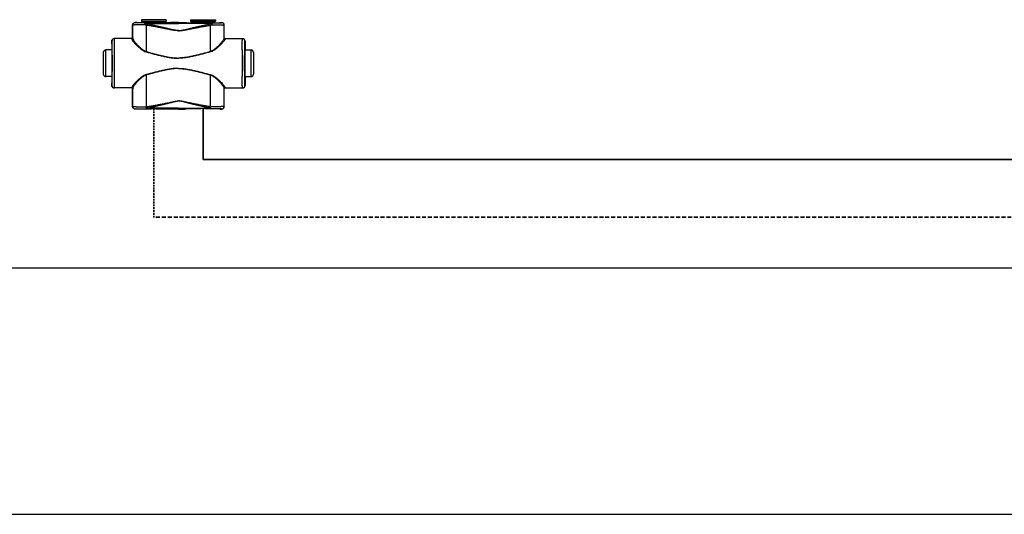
# Model space of a CAD drawing. Header units: millimetres. Extents: x 14365 to 105143, y -126377 to -22383.
# Tile 68 of 191: x 52551 to 53550, y -123757 to -123255. Entities that reach past the tile are written whole.
import ezdxf

# ---------------------------------------------------------------- set-up
doc = ezdxf.new("R2010")
doc.units = ezdxf.units.MM
doc.linetypes.add('VERDECKT', pattern=[9.525, 6.35, -3.175])
doc.linetypes.add('ČÁRKOVANÁ', pattern=[0.75, 0.5, -0.25])
for name, color, linetype, lineweight in [('UT_POTRUBI - PŘÍVOD', 1, 'Continuous', 35), ('UT_POTRUBI - ZPÁTEČKA', 5, 'ČÁRKOVANÁ', 35), ('UT_SCHÉMA_PŘÍVOD', 10, 'Continuous', 35), ('UT_SCHÉMA_ZPÁTEČKA', 172, 'VERDECKT', 35)]:
    doc.layers.add(name, color=color, linetype=linetype, lineweight=lineweight)

msp = doc.modelspace()

# ---------------------------------------------------------------- linework, layer by layer
at = {"color": 0, "linetype": 'Continuous'}
for p, q in [((52699.43, -123255.47), (52674.23, -123255.47)), ((52674.23, -123255.47), (52674.23, -123256.87)), ((52674.23, -123256.87), (52675.18, -123257.83)), ((52674.23, -123256.87), (52699.43, -123256.87)), ((52675.18, -123257.83), (52698.48, -123257.83)), ((52699.43, -123256.87), (52698.48, -123257.83)), ((52699.43, -123255.47), (52699.43, -123256.87)), ((52724.23, -123255.47), (52749.43, -123255.47)), ((52724.23, -123255.47), (52724.23, -123256.87)), ((52749.43, -123256.87), (52724.23, -123256.87)), ((52724.23, -123256.87), (52725.18, -123257.83)), ((52748.48, -123257.83), (52725.18, -123257.83)), ((52749.43, -123256.87), (52748.48, -123257.83)), ((52749.43, -123255.47), (52749.43, -123256.87)), ((52665.45, -123261), (52665.33, -123260.87)), ((52665.33, -123273.87), (52665.33, -123260.87)), ((52667.95, -123258.5), (52667.83, -123258.37)), ((52669.48, -123258.37), (52667.83, -123258.37)), ((52669.83, -123258.48), (52669.48, -123258.37)), ((52675.33, -123258.18), (52698.33, -123258.18)), ((52675.33, -123258.18), (52675.33, -123258.54)), ((52682.98, -123258.57), (52678.13, -123258.57)), ((52678.13, -123259.26), (52678.13, -123258.57)), ((52678.13, -123259.26), (52711.83, -123259.26)), ((52711.83, -123258.57), (52690.68, -123258.57)), ((52698.33, -123258.18), (52698.33, -123258.54)), ((52705.58, -123258.37), (52703.83, -123258.48)), ((52711.83, -123258.37), (52705.58, -123258.37)), ((52711.83, -123258.37), (52718.08, -123258.37)), ((52711.83, -123258.57), (52732.98, -123258.57)), ((52745.53, -123259.26), (52711.83, -123259.26)), ((52718.08, -123258.37), (52719.83, -123258.48)), ((52748.33, -123258.18), (52725.33, -123258.18)), ((52725.33, -123258.18), (52725.33, -123258.54)), ((52740.68, -123258.57), (52745.53, -123258.57)), ((52745.53, -123259.26), (52745.53, -123258.57)), ((52748.33, -123258.18), (52748.33, -123258.54)), ((52753.83, -123258.48), (52754.18, -123258.37)), ((52754.18, -123258.37), (52755.83, -123258.37)), ((52755.71, -123258.5), (52755.83, -123258.37)), ((52758.21, -123261), (52758.33, -123260.87)), ((52758.33, -123273.87), (52758.33, -123260.87)), ((52644.34, -123277.17), (52644.13, -123277.17)), ((52644.13, -123277.17), (52644.13, -123285.32)), ((52664.63, -123274.67), (52646.63, -123274.67)), ((52665.33, -123273.87), (52665.43, -123273.87)), ((52758.33, -123273.87), (52758.23, -123273.87)), ((52759.03, -123274.67), (52777.03, -123274.67)), ((52779.32, -123277.17), (52779.53, -123277.17)), ((52779.53, -123277.17), (52779.53, -123285.32)), ((52644.38, -123286.17), (52638.13, -123286.17)), ((52638.13, -123313.17), (52638.13, -123286.17)), ((52644.13, -123285.32), (52644.34, -123285.67)), ((52644.52, -123285.69), (52644.52, -123285.67)), ((52779.14, -123285.69), (52779.14, -123285.67)), ((52779.28, -123286.17), (52785.53, -123286.17)), ((52779.53, -123285.32), (52779.32, -123285.67)), ((52785.53, -123313.17), (52785.53, -123286.17)), ((52635.63, -123288.67), (52635.63, -123310.67)), ((52788.03, -123288.67), (52788.03, -123310.67)), ((52644.38, -123313.17), (52638.13, -123313.17)), ((52644.34, -123313.67), (52644.13, -123314.02)), ((52644.13, -123314.02), (52644.13, -123322.17)), ((52644.52, -123313.68), (52644.52, -123313.66)), ((52779.14, -123313.68), (52779.14, -123313.66)), ((52779.28, -123313.17), (52785.53, -123313.17)), ((52779.32, -123313.67), (52779.53, -123314.02)), ((52779.53, -123314.02), (52779.53, -123322.17)), ((52644.13, -123322.17), (52644.34, -123322.17)), ((52664.63, -123324.67), (52646.63, -123324.67)), ((52665.43, -123325.47), (52665.33, -123325.47)), ((52665.33, -123343.57), (52665.33, -123325.47)), ((52758.23, -123325.47), (52758.33, -123325.47)), ((52758.33, -123343.57), (52758.33, -123325.47)), ((52759.03, -123324.67), (52777.03, -123324.67)), ((52779.53, -123322.17), (52779.32, -123322.17)), ((52665.33, -123343.57), (52665.45, -123343.46)), ((52667.83, -123346.07), (52667.95, -123345.96)), ((52669.48, -123346.07), (52667.83, -123346.07)), ((52669.83, -123345.97), (52669.48, -123346.07)), ((52679.37, -123343.83), (52679.55, -123343.83)), ((52679.7, -123345.89), (52679.87, -123345.89)), ((52711.83, -123345.14), (52679.87, -123345.14)), ((52679.87, -123345.89), (52679.87, -123345.14)), ((52679.87, -123345.89), (52681.13, -123345.89)), ((52692.53, -123345.89), (52711.83, -123345.89)), ((52705.58, -123346.07), (52703.83, -123345.97)), ((52711.83, -123346.07), (52705.58, -123346.07)), ((52711.83, -123345.14), (52743.79, -123345.14)), ((52731.13, -123345.89), (52711.83, -123345.89)), ((52711.83, -123346.07), (52718.08, -123346.07)), ((52718.08, -123346.07), (52719.83, -123345.97)), ((52743.79, -123345.89), (52742.53, -123345.89)), ((52743.79, -123345.89), (52743.79, -123345.14)), ((52743.96, -123345.89), (52743.79, -123345.89)), ((52744.29, -123343.83), (52744.11, -123343.83)), ((52753.83, -123345.97), (52754.18, -123346.07)), ((52754.18, -123346.07), (52755.83, -123346.07)), ((52755.83, -123346.07), (52755.71, -123345.96)), ((52758.33, -123343.57), (52758.21, -123343.46))]:
    msp.add_line(p, q, dxfattribs=at)
at = {"ltscale": 8}
for p, q in [((31841.29, -123507.19), (105085.12, -123507.19)), ((31841.29, -123757.19), (105085.12, -123757.19))]:
    msp.add_line(p, q, dxfattribs=at)
at = {"color": 0, "linetype": 'Continuous'}
for centre, radius, start, end in [((52674.83, -123258.18), 0.5, 0, 45), ((52698.83, -123258.18), 0.5, 135, 180), ((52724.83, -123258.18), 0.5, 0, 45), ((52748.83, -123258.18), 0.5, 135, 180), ((52667.95, -123261), 2.5, 90.00246, 179.99754), ((52755.71, -123261), 2.5, 0.00246, 89.99754), ((52646.84, -123277.17), 2.5, 90.00225, 180.00111), ((52664.63, -123273.87), 0.8, 270.0036, 359.99724), ((52759.03, -123273.87), 0.8, 180.00276, 269.9964), ((52776.82, -123277.17), 2.5, 359.99889, 89.99775), ((52638.13, -123288.67), 2.5, 90, 180), ((50204.67, -123299.67), 2442.41, 359.68325, 0.31675), ((55218.99, -123299.67), 2442.41, 179.68325, 180.31675), ((52785.53, -123288.67), 2.5, 0, 90), ((52638.13, -123310.67), 2.5, 180, 270), ((52785.53, -123310.67), 2.5, 270, 0), ((52646.84, -123322.17), 2.5, 179.99889, 269.99775), ((52664.63, -123325.47), 0.8, 0.00276, 89.9964), ((52759.03, -123325.47), 0.8, 90.0036, 179.99724), ((52776.82, -123322.17), 2.5, 270.00225, 0.00111), ((52667.95, -123343.46), 2.5, 180.00246, 269.99754), ((52755.71, -123343.46), 2.5, 270.00246, 359.99754)]:
    msp.add_arc(centre, radius, start, end, dxfattribs=at)
at = {"color": 0, "linetype": 'Continuous', "extrusion": (0, 0, -1)}
for centre, major_axis, ratio, start_param, end_param in [((52667.83, -123260.87), (-1.77, 1.77), 0.999973, -0.785384, 0.785384), ((52686.83, -123258.48), (-17, 0), 0.005236, 4.941076, 6.283185), ((52686.83, -123258.48), (-17, 0), 0.005236, 3.141593, 4.483702), ((52646.63, -123277.17), (-2.5, 0), 0.999945, 0, 1.570796), ((52664.53, -123273.87), (-0.8, 0), 0.999986, -3.141593, -1.659157), ((52644.34, -123299.67), (0, 14), 0.010472, 0, 3.141593), ((52646.63, -123322.17), (-2.5, 0), 0.999945, -1.570796, 0), ((52664.53, -123325.47), (0.8, 0), 0.999986, -1.395381, 0), ((52667.83, -123343.57), (1.77, 1.77), 0.999973, -3.926977, -2.356208), ((52686.83, -123345.97), (-17, 0), 0.005236, 0, 1.229157), ((52686.83, -123345.97), (-17, 0), 0.005236, 1.912436, 3.141593)]:
    msp.add_ellipse(centre, major_axis=major_axis, ratio=ratio, start_param=start_param, end_param=end_param, dxfattribs=at)
at = {"color": 0, "linetype": 'Continuous'}
for centre, major_axis, ratio, start_param, end_param in [((52736.83, -123258.48), (17, 0), 0.005236, 3.141593, 4.483702), ((52736.83, -123258.48), (17, 0), 0.005236, 4.941076, 6.283185), ((52755.83, -123260.87), (1.77, 1.77), 0.999973, -0.785384, 0.785384), ((52759.13, -123273.87), (0.8, 0), 0.999986, -3.141593, -1.659157), ((52777.03, -123277.17), (2.5, 0), 0.999945, 0, 1.570796), ((52779.32, -123299.67), (0, 14), 0.010472, 0, 3.141593), ((52759.13, -123325.47), (-0.8, 0), 0.999986, -1.395381, 0), ((52777.03, -123322.17), (2.5, 0), 0.999945, -1.570796, 0), ((52736.83, -123345.97), (17, 0), 0.005236, 1.912436, 3.141593), ((52736.83, -123345.97), (17, 0), 0.005236, 0, 1.229157), ((52755.83, -123343.57), (-1.77, 1.77), 0.999973, -3.926977, -2.356208)]:
    msp.add_ellipse(centre, major_axis=major_axis, ratio=ratio, start_param=start_param, end_param=end_param, dxfattribs=at)
for points, knots in [([(52677.51, -123260.68), (52676.68, -123260.69), (52675.07, -123260.7), (52673.11, -123260.72), (52671.64, -123260.74), (52670.64, -123260.76), (52669.71, -123260.77), (52668.86, -123260.79), (52668.09, -123260.81), (52667.42, -123260.84), (52666.84, -123260.86), (52666.42, -123260.88), (52666.14, -123260.9), (52665.96, -123260.91), (52665.81, -123260.93), (52665.69, -123260.94), (52665.59, -123260.95), (52665.52, -123260.97), (52665.48, -123260.98), (52665.45, -123260.99), (52665.45, -123261)], [0, 0, 0, 0, 0.207034, 0.39928, 0.488214, 0.57154, 0.648707, 0.71921, 0.782588, 0.838437, 0.886403, 0.926186, 0.942933, 0.957549, 0.970012, 0.98031, 0.988432, 0.994377, 0.998178, 1, 1, 1, 1]), ([(52665.46, -123274.41), (52665.46, -123273.29), (52665.46, -123268.82), (52665.46, -123264.35), (52665.45, -123261)], [0, 0, 0, 0, 0.250733, 1, 1, 1, 1]), ([(52678.13, -123258.57), (52677.42, -123258.56), (52676.07, -123258.56), (52674.41, -123258.56), (52673.17, -123258.55), (52672.32, -123258.55), (52671.54, -123258.54), (52670.82, -123258.54), (52670.18, -123258.54), (52669.61, -123258.53), (52669.12, -123258.53), (52668.77, -123258.52), (52668.53, -123258.52), (52668.38, -123258.51), (52668.26, -123258.51), (52668.15, -123258.51), (52668.08, -123258.51), (52668.03, -123258.5), (52668.01, -123258.5), (52667.98, -123258.5), (52667.97, -123258.5), (52667.96, -123258.5), (52667.95, -123258.5), (52667.95, -123258.5)], [0, 0, 0, 0, 0.207653, 0.400343, 0.489423, 0.572844, 0.650059, 0.720565, 0.783909, 0.839692, 0.887568, 0.927242, 0.943927, 0.958477, 0.970869, 0.981088, 0.989117, 0.992306, 0.994945, 0.997032, 0.998568, 0.999554, 1, 1, 1, 1]), ([(52678.13, -123258.57), (52678.04, -123258.57), (52677.94, -123258.68), (52677.86, -123258.81), (52677.79, -123258.96), (52677.72, -123259.19), (52677.64, -123259.5), (52677.58, -123259.86), (52677.54, -123260.26), (52677.52, -123260.54), (52677.51, -123260.68)], [0, 0, 0, 0, 0.117156, 0.161001, 0.211236, 0.330442, 0.472834, 0.634922, 0.812344, 1, 1, 1, 1]), ([(52678.13, -123259.26), (52678, -123259.47), (52677.78, -123259.93), (52677.6, -123260.42), (52677.51, -123260.68)], [0, 0, 0, 0, 0.464895, 1, 1, 1, 1]), ([(52679.38, -123261.04), (52679.22, -123261.02), (52678.59, -123260.93), (52677.97, -123260.8), (52677.51, -123260.68)], [0, 0, 0, 0, 0.252579, 1, 1, 1, 1]), ([(52679.7, -123259.71), (52679.57, -123259.68), (52679.03, -123259.56), (52678.51, -123259.4), (52678.13, -123259.26)], [0, 0, 0, 0, 0.253704, 1, 1, 1, 1]), ([(52679.7, -123259.71), (52679.64, -123259.91), (52679.52, -123260.35), (52679.42, -123260.8), (52679.38, -123261.04)], [0, 0, 0, 0, 0.464569, 1, 1, 1, 1]), ([(52711.83, -123266.68), (52711.83, -123266.68), (52711.14, -123266.68), (52709.76, -123266.6), (52707.71, -123266.32), (52705.67, -123265.97), (52702.96, -123265.47), (52699.59, -123264.8), (52695.54, -123264.01), (52691.5, -123263.22), (52687.46, -123262.46), (52683.42, -123261.73), (52680.72, -123261.27), (52679.38, -123261.04)], [0.5000015, 0.5000015, 0.5000015, 0.5000015, 0.500002, 0.5313979, 0.5627848, 0.5941575, 0.6255147, 0.6881766, 0.7507583, 0.8132458, 0.8756245, 0.9378805, 1, 1, 1, 1]), ([(52679.39, -123287.82), (52679.39, -123285.58), (52679.39, -123276.65), (52679.38, -123267.73), (52679.38, -123261.04)], [0, 0, 0, 0, 0.250952, 1, 1, 1, 1]), ([(52711.83, -123266.5), (52711.83, -123266.5), (52711.49, -123266.5), (52710.8, -123266.48), (52709.42, -123266.34), (52707.72, -123266.06), (52705.7, -123265.64), (52703.69, -123265.18), (52701.68, -123264.71), (52699.01, -123264.07), (52695.67, -123263.27), (52691.68, -123262.33), (52687.68, -123261.41), (52683.69, -123260.53), (52681.03, -123259.98), (52679.7, -123259.71)], [0.499995, 0.499995, 0.499995, 0.499995, 0.4999958, 0.5157333, 0.5314718, 0.5629204, 0.5943483, 0.6257534, 0.6571339, 0.6884877, 0.7511054, 0.813586, 0.8759088, 0.9380534, 1, 1, 1, 1]), ([(52690.68, -123258.57), (52690.05, -123258.57), (52688.76, -123258.59), (52686.83, -123258.61), (52684.9, -123258.59), (52683.61, -123258.57), (52682.98, -123258.57)], [0, 0, 0, 0, 0.248355, 0.5, 0.751645, 1, 1, 1, 1]), ([(52711.83, -123266.5), (52711.83, -123266.5), (52712.18, -123266.5), (52712.86, -123266.48), (52714.24, -123266.34), (52715.94, -123266.06), (52717.96, -123265.64), (52719.97, -123265.18), (52721.98, -123264.71), (52724.65, -123264.07), (52727.99, -123263.27), (52731.98, -123262.33), (52735.98, -123261.41), (52739.97, -123260.53), (52742.63, -123259.98), (52743.96, -123259.71)], [0.499995, 0.499995, 0.499995, 0.499995, 0.4999958, 0.5157333, 0.5314718, 0.5629204, 0.5943483, 0.6257534, 0.6571339, 0.6884877, 0.7511054, 0.813586, 0.8759088, 0.9380534, 1, 1, 1, 1]), ([(52711.83, -123266.68), (52711.83, -123266.68), (52712.52, -123266.68), (52713.9, -123266.6), (52715.95, -123266.32), (52717.99, -123265.97), (52720.7, -123265.47), (52724.07, -123264.8), (52728.12, -123264.01), (52732.16, -123263.22), (52736.21, -123262.46), (52740.24, -123261.73), (52742.94, -123261.27), (52744.28, -123261.04)], [0.5000015, 0.5000015, 0.5000015, 0.5000015, 0.500002, 0.5313979, 0.5627848, 0.5941575, 0.6255147, 0.6881766, 0.7507583, 0.8132458, 0.8756245, 0.9378805, 1, 1, 1, 1]), ([(52732.98, -123258.57), (52733.61, -123258.57), (52734.9, -123258.59), (52736.83, -123258.61), (52738.76, -123258.59), (52740.05, -123258.57), (52740.68, -123258.57)], [0, 0, 0, 0, 0.248355, 0.5, 0.751645, 1, 1, 1, 1]), ([(52743.96, -123259.71), (52744.09, -123259.68), (52744.63, -123259.56), (52745.15, -123259.4), (52745.53, -123259.26)], [0, 0, 0, 0, 0.253704, 1, 1, 1, 1]), ([(52743.96, -123259.71), (52744.02, -123259.91), (52744.14, -123260.35), (52744.24, -123260.8), (52744.28, -123261.04)], [0, 0, 0, 0, 0.464569, 1, 1, 1, 1]), ([(52744.27, -123287.82), (52744.27, -123285.58), (52744.27, -123276.65), (52744.28, -123267.73), (52744.28, -123261.04)], [0, 0, 0, 0, 0.250952, 1, 1, 1, 1]), ([(52744.28, -123261.04), (52744.44, -123261.02), (52745.07, -123260.93), (52745.69, -123260.8), (52746.15, -123260.68)], [0, 0, 0, 0, 0.252579, 1, 1, 1, 1]), ([(52745.53, -123258.57), (52746.24, -123258.56), (52747.59, -123258.56), (52749.25, -123258.56), (52750.49, -123258.55), (52751.34, -123258.55), (52752.12, -123258.54), (52752.84, -123258.54), (52753.48, -123258.54), (52754.05, -123258.53), (52754.54, -123258.53), (52754.89, -123258.52), (52755.13, -123258.52), (52755.28, -123258.51), (52755.4, -123258.51), (52755.51, -123258.51), (52755.58, -123258.51), (52755.63, -123258.5), (52755.66, -123258.5), (52755.68, -123258.5), (52755.69, -123258.5), (52755.7, -123258.5), (52755.71, -123258.5), (52755.71, -123258.5)], [0, 0, 0, 0, 0.207653, 0.400343, 0.489423, 0.572844, 0.650059, 0.720565, 0.783909, 0.839692, 0.887568, 0.927242, 0.943927, 0.958477, 0.970869, 0.981088, 0.989117, 0.992306, 0.994945, 0.997032, 0.998568, 0.999554, 1, 1, 1, 1]), ([(52745.53, -123258.57), (52745.62, -123258.57), (52745.72, -123258.68), (52745.8, -123258.81), (52745.87, -123258.96), (52745.94, -123259.19), (52746.02, -123259.5), (52746.08, -123259.86), (52746.12, -123260.26), (52746.14, -123260.54), (52746.15, -123260.68)], [0, 0, 0, 0, 0.117156, 0.161001, 0.211236, 0.330442, 0.472834, 0.634922, 0.812344, 1, 1, 1, 1]), ([(52745.53, -123259.26), (52745.66, -123259.47), (52745.89, -123259.93), (52746.06, -123260.42), (52746.15, -123260.68)], [0, 0, 0, 0, 0.464895, 1, 1, 1, 1]), ([(52746.15, -123260.68), (52746.98, -123260.69), (52748.59, -123260.7), (52750.55, -123260.72), (52752.02, -123260.74), (52753.02, -123260.76), (52753.95, -123260.77), (52754.8, -123260.79), (52755.57, -123260.81), (52756.24, -123260.84), (52756.82, -123260.86), (52757.24, -123260.88), (52757.52, -123260.9), (52757.7, -123260.91), (52757.85, -123260.93), (52757.97, -123260.94), (52758.07, -123260.95), (52758.14, -123260.97), (52758.18, -123260.98), (52758.21, -123260.99), (52758.21, -123261)], [0, 0, 0, 0, 0.207034, 0.39928, 0.488214, 0.57154, 0.648707, 0.71921, 0.782588, 0.838437, 0.886403, 0.926186, 0.942933, 0.957549, 0.970012, 0.98031, 0.988432, 0.994377, 0.998178, 1, 1, 1, 1]), ([(52758.2, -123274.41), (52758.2, -123273.29), (52758.2, -123268.82), (52758.2, -123264.35), (52758.21, -123261)], [0, 0, 0, 0, 0.250733, 1, 1, 1, 1]), ([(52644.52, -123285.67), (52644.52, -123285.04), (52644.51, -123283.85), (52644.49, -123282.41), (52644.48, -123281.36), (52644.47, -123280.65), (52644.45, -123280.01), (52644.44, -123279.43), (52644.43, -123278.91), (52644.42, -123278.46), (52644.41, -123278.08), (52644.4, -123277.8), (52644.39, -123277.61), (52644.38, -123277.5), (52644.37, -123277.4), (52644.37, -123277.32), (52644.36, -123277.26), (52644.35, -123277.21), (52644.35, -123277.19), (52644.34, -123277.17), (52644.34, -123277.17)], [0, 0, 0, 0, 0.221931, 0.420259, 0.509783, 0.592499, 0.668149, 0.736495, 0.797321, 0.850436, 0.895675, 0.932895, 0.948462, 0.961984, 0.973451, 0.982856, 0.990196, 0.99547, 0.998697, 1, 1, 1, 1]), ([(52647.04, -123286.17), (52647.03, -123285.33), (52647.02, -123283.74), (52647.01, -123281.8), (52646.99, -123280.38), (52646.98, -123279.43), (52646.97, -123278.55), (52646.95, -123277.76), (52646.94, -123277.06), (52646.93, -123276.44), (52646.91, -123275.92), (52646.9, -123275.54), (52646.89, -123275.28), (52646.88, -123275.12), (52646.88, -123274.99), (52646.87, -123274.88), (52646.86, -123274.79), (52646.86, -123274.73), (52646.85, -123274.69), (52646.84, -123274.68), (52646.84, -123274.67), (52646.84, -123274.67)], [0, 0, 0, 0, 0.218984, 0.416191, 0.505653, 0.588551, 0.664564, 0.733396, 0.794781, 0.848478, 0.894279, 0.932006, 0.947796, 0.961515, 0.973152, 0.982695, 0.990138, 0.995479, 0.998726, 0.999584, 1, 1, 1, 1]), ([(52664.63, -123274.67), (52664.64, -123274.67), (52664.64, -123274.68), (52664.64, -123274.68), (52664.64, -123274.69), (52664.64, -123274.72), (52664.65, -123274.75), (52664.65, -123274.81), (52664.65, -123274.88), (52664.66, -123274.97), (52664.66, -123275.08), (52664.66, -123275.15), (52664.66, -123275.19)], [0, 0, 0, 0, 0.005122, 0.017304, 0.037118, 0.064661, 0.143035, 0.252499, 0.393016, 0.564526, 0.766907, 1, 1, 1, 1]), ([(52665.46, -123274.41), (52665.46, -123274.51), (52665.42, -123274.72), (52665.24, -123274.98), (52664.98, -123275.15), (52664.77, -123275.19), (52664.66, -123275.19)], [0, 0, 0, 0, 0.247572, 0.496581, 0.747591, 1, 1, 1, 1]), ([(52664.66, -123275.19), (52664.66, -123275.26), (52664.69, -123275.4), (52664.76, -123275.62), (52664.87, -123275.87), (52665.08, -123276.26), (52665.43, -123276.8), (52665.96, -123277.5), (52666.61, -123278.29), (52667.64, -123279.47), (52669.15, -123281.05), (52671.19, -123283.02), (52673.1, -123284.66), (52674.8, -123285.92), (52676.65, -123287.13), (52678.2, -123287.86), (52679.29, -123288.15)], [0, 0, 0, 0, 0.009694, 0.02127, 0.034861, 0.050494, 0.087694, 0.13227, 0.183417, 0.240322, 0.368483, 0.511765, 0.666448, 0.747227, 0.829948, 1, 1, 1, 1]), ([(52665.43, -123273.87), (52665.44, -123273.87), (52665.44, -123273.88), (52665.44, -123273.88), (52665.44, -123273.89), (52665.44, -123273.92), (52665.45, -123273.96), (52665.45, -123274.01), (52665.45, -123274.09), (52665.46, -123274.18), (52665.46, -123274.29), (52665.46, -123274.37), (52665.46, -123274.41)], [0, 0, 0, 0, 0.005057, 0.017214, 0.037015, 0.06455, 0.142921, 0.252392, 0.392925, 0.564459, 0.766871, 1, 1, 1, 1]), ([(52665.46, -123274.41), (52665.46, -123274.48), (52665.48, -123274.62), (52665.55, -123274.86), (52665.66, -123275.11), (52665.85, -123275.52), (52666.19, -123276.08), (52666.69, -123276.81), (52667.3, -123277.62), (52668.27, -123278.83), (52669.69, -123280.45), (52671.62, -123282.47), (52673.43, -123284.16), (52675.05, -123285.48), (52676.83, -123286.74), (52678.32, -123287.51), (52679.39, -123287.82)], [0, 0, 0, 0, 0.010286, 0.022433, 0.036551, 0.052653, 0.090607, 0.135698, 0.187142, 0.244158, 0.372094, 0.514728, 0.6685, 0.748767, 0.830965, 1, 1, 1, 1]), ([(52758.2, -123274.41), (52758.2, -123274.48), (52758.18, -123274.62), (52758.11, -123274.86), (52758, -123275.11), (52757.81, -123275.52), (52757.47, -123276.08), (52756.97, -123276.81), (52756.36, -123277.62), (52755.39, -123278.83), (52753.97, -123280.45), (52752.04, -123282.47), (52750.23, -123284.16), (52748.61, -123285.48), (52746.83, -123286.74), (52745.34, -123287.51), (52744.27, -123287.82)], [0, 0, 0, 0, 0.010286, 0.022433, 0.036551, 0.052653, 0.090607, 0.135698, 0.187142, 0.244158, 0.372094, 0.514728, 0.6685, 0.748767, 0.830965, 1, 1, 1, 1]), ([(52759, -123275.19), (52759, -123275.26), (52758.97, -123275.4), (52758.9, -123275.62), (52758.79, -123275.87), (52758.58, -123276.26), (52758.23, -123276.8), (52757.7, -123277.5), (52757.05, -123278.29), (52756.02, -123279.47), (52754.52, -123281.05), (52752.47, -123283.02), (52750.56, -123284.66), (52748.87, -123285.92), (52747.01, -123287.13), (52745.46, -123287.86), (52744.37, -123288.15)], [0, 0, 0, 0, 0.009694, 0.02127, 0.034861, 0.050494, 0.087694, 0.13227, 0.183417, 0.240322, 0.368483, 0.511765, 0.666448, 0.747227, 0.829948, 1, 1, 1, 1]), ([(52758.23, -123273.87), (52758.22, -123273.87), (52758.22, -123273.88), (52758.22, -123273.88), (52758.22, -123273.89), (52758.22, -123273.92), (52758.21, -123273.96), (52758.21, -123274.01), (52758.21, -123274.09), (52758.2, -123274.18), (52758.2, -123274.29), (52758.2, -123274.37), (52758.2, -123274.41)], [0, 0, 0, 0, 0.005057, 0.017214, 0.037015, 0.06455, 0.142921, 0.252392, 0.392925, 0.564459, 0.766871, 1, 1, 1, 1]), ([(52758.2, -123274.41), (52758.2, -123274.51), (52758.24, -123274.72), (52758.42, -123274.98), (52758.68, -123275.15), (52758.89, -123275.19), (52759, -123275.19)], [0, 0, 0, 0, 0.247572, 0.496581, 0.747591, 1, 1, 1, 1]), ([(52759.03, -123274.67), (52759.02, -123274.67), (52759.02, -123274.68), (52759.02, -123274.68), (52759.02, -123274.69), (52759.02, -123274.72), (52759.01, -123274.75), (52759.01, -123274.81), (52759.01, -123274.88), (52759, -123274.97), (52759, -123275.08), (52759, -123275.15), (52759, -123275.19)], [0, 0, 0, 0, 0.005122, 0.017304, 0.037118, 0.064661, 0.143035, 0.252499, 0.393016, 0.564526, 0.766907, 1, 1, 1, 1]), ([(52776.62, -123286.17), (52776.63, -123285.33), (52776.64, -123283.74), (52776.66, -123281.8), (52776.67, -123280.38), (52776.68, -123279.43), (52776.69, -123278.55), (52776.71, -123277.76), (52776.72, -123277.06), (52776.73, -123276.44), (52776.75, -123275.92), (52776.76, -123275.54), (52776.77, -123275.28), (52776.78, -123275.12), (52776.78, -123274.99), (52776.79, -123274.88), (52776.8, -123274.79), (52776.8, -123274.73), (52776.81, -123274.69), (52776.82, -123274.68), (52776.82, -123274.67), (52776.82, -123274.67)], [0, 0, 0, 0, 0.218984, 0.416191, 0.505653, 0.588551, 0.664564, 0.733396, 0.794781, 0.848478, 0.894279, 0.932006, 0.947796, 0.961515, 0.973152, 0.982695, 0.990138, 0.995479, 0.998726, 0.999584, 1, 1, 1, 1]), ([(52779.14, -123285.67), (52779.14, -123285.04), (52779.15, -123283.85), (52779.17, -123282.41), (52779.18, -123281.36), (52779.19, -123280.65), (52779.21, -123280.01), (52779.22, -123279.43), (52779.23, -123278.91), (52779.24, -123278.46), (52779.25, -123278.08), (52779.26, -123277.8), (52779.27, -123277.61), (52779.28, -123277.5), (52779.29, -123277.4), (52779.29, -123277.32), (52779.3, -123277.26), (52779.31, -123277.21), (52779.31, -123277.19), (52779.32, -123277.17), (52779.32, -123277.17)], [0, 0, 0, 0, 0.221931, 0.420259, 0.509783, 0.592499, 0.668149, 0.736495, 0.797321, 0.850436, 0.895675, 0.932895, 0.948462, 0.961984, 0.973451, 0.982856, 0.990196, 0.99547, 0.998697, 1, 1, 1, 1]), ([(52644.52, -123313.66), (52644.54, -123311.47), (52644.57, -123306.81), (52644.58, -123299.68), (52644.57, -123292.54), (52644.54, -123287.88), (52644.52, -123285.69)], [0, 0, 0, 0, 0.235226, 0.499987, 0.764754, 1, 1, 1, 1]), ([(52679.39, -123287.82), (52679.38, -123287.85), (52679.35, -123287.96), (52679.32, -123288.07), (52679.29, -123288.15)], [0, 0, 0, 0, 0.258378, 1, 1, 1, 1]), ([(52679.39, -123287.82), (52682.05, -123288.56), (52686.03, -123289.66), (52691.37, -123291.07), (52695.39, -123292.07), (52699.45, -123292.97), (52703.54, -123293.72), (52706.98, -123294.15), (52709.75, -123294.33), (52711.14, -123294.36), (52711.83, -123294.36), (52711.83, -123294.36)], [0, 0, 0, 0, 0.1244767, 0.1868883, 0.2493924, 0.3119715, 0.3746087, 0.437287, 0.4686409, 0.4999998, 0.5, 0.5, 0.5, 0.5]), ([(52744.27, -123287.82), (52741.62, -123288.56), (52737.63, -123289.66), (52732.29, -123291.07), (52728.27, -123292.07), (52724.21, -123292.97), (52720.12, -123293.72), (52716.68, -123294.15), (52713.91, -123294.33), (52712.52, -123294.36), (52711.83, -123294.36), (52711.83, -123294.36)], [0, 0, 0, 0, 0.1244767, 0.1868883, 0.2493924, 0.3119715, 0.3746087, 0.437287, 0.4686409, 0.4999998, 0.5, 0.5, 0.5, 0.5]), ([(52744.27, -123287.82), (52744.28, -123287.85), (52744.31, -123287.96), (52744.34, -123288.07), (52744.37, -123288.15)], [0, 0, 0, 0, 0.258378, 1, 1, 1, 1]), ([(52779.14, -123313.66), (52779.12, -123311.47), (52779.09, -123306.81), (52779.08, -123299.68), (52779.09, -123292.54), (52779.12, -123287.88), (52779.14, -123285.69)], [0, 0, 0, 0, 0.235226, 0.499987, 0.764754, 1, 1, 1, 1]), ([(52679.29, -123288.15), (52681.95, -123288.87), (52685.95, -123289.94), (52691.31, -123291.31), (52695.35, -123292.28), (52699.42, -123293.16), (52703.52, -123293.89), (52706.97, -123294.3), (52709.75, -123294.48), (52711.14, -123294.51), (52711.83, -123294.51), (52711.83, -123294.51)], [0, 0, 0, 0, 0.1245061, 0.1869228, 0.2494269, 0.3120016, 0.3746311, 0.4372993, 0.4686472, 0.4999998, 0.5, 0.5, 0.5, 0.5]), ([(52744.37, -123288.15), (52741.71, -123288.87), (52737.71, -123289.94), (52732.35, -123291.31), (52728.31, -123292.28), (52724.24, -123293.16), (52720.14, -123293.89), (52716.69, -123294.3), (52713.92, -123294.48), (52712.53, -123294.51), (52711.83, -123294.51), (52711.83, -123294.51)], [0, 0, 0, 0, 0.1245061, 0.1869228, 0.2494269, 0.3120016, 0.3746311, 0.4372993, 0.4686472, 0.4999998, 0.5, 0.5, 0.5, 0.5]), ([(52711.83, -123304.84), (52710.44, -123304.84), (52707.66, -123304.96), (52703.52, -123305.46), (52699.42, -123306.19), (52695.35, -123307.07), (52691.31, -123308.04), (52685.95, -123309.41), (52681.95, -123310.48), (52679.29, -123311.2)], [0.5, 0.5, 0.5, 0.5, 0.5626889, 0.6253582, 0.6879892, 0.7505657, 0.8130716, 0.8754902, 1, 1, 1, 1]), ([(52711.83, -123304.99), (52710.44, -123304.99), (52707.67, -123305.11), (52703.54, -123305.63), (52699.45, -123306.38), (52695.39, -123307.28), (52691.37, -123308.28), (52686.03, -123309.69), (52682.05, -123310.79), (52679.39, -123311.53)], [0.5, 0.5, 0.5, 0.5, 0.5627005, 0.6253799, 0.6880187, 0.7505997, 0.8131057, 0.8755193, 1, 1, 1, 1]), ([(52711.83, -123304.84), (52713.22, -123304.84), (52716, -123304.96), (52720.14, -123305.46), (52724.24, -123306.19), (52728.31, -123307.07), (52732.35, -123308.04), (52737.71, -123309.41), (52741.71, -123310.48), (52744.37, -123311.2)], [0.5, 0.5, 0.5, 0.5, 0.5626889, 0.6253582, 0.6879892, 0.7505657, 0.8130716, 0.8754902, 1, 1, 1, 1]), ([(52711.83, -123304.99), (52713.22, -123304.99), (52715.99, -123305.11), (52720.12, -123305.63), (52724.21, -123306.38), (52728.27, -123307.28), (52732.29, -123308.28), (52737.63, -123309.69), (52741.62, -123310.79), (52744.27, -123311.53)], [0.5, 0.5, 0.5, 0.5, 0.5627005, 0.6253799, 0.6880187, 0.7505997, 0.8131057, 0.8755193, 1, 1, 1, 1]), ([(52644.34, -123322.17), (52644.34, -123322.17), (52644.35, -123322.16), (52644.35, -123322.13), (52644.36, -123322.09), (52644.37, -123322.03), (52644.37, -123321.95), (52644.38, -123321.85), (52644.39, -123321.73), (52644.4, -123321.55), (52644.41, -123321.27), (52644.42, -123320.88), (52644.43, -123320.43), (52644.44, -123319.92), (52644.45, -123319.34), (52644.47, -123318.69), (52644.48, -123317.99), (52644.49, -123316.94), (52644.51, -123315.5), (52644.52, -123314.3), (52644.52, -123313.68)], [0, 0, 0, 0, 0.001303, 0.00453, 0.009804, 0.017144, 0.026549, 0.038016, 0.051538, 0.067105, 0.104325, 0.149564, 0.202679, 0.263505, 0.331851, 0.407501, 0.490217, 0.579741, 0.778069, 1, 1, 1, 1]), ([(52646.84, -123324.67), (52646.84, -123324.67), (52646.84, -123324.67), (52646.85, -123324.65), (52646.86, -123324.62), (52646.86, -123324.56), (52646.87, -123324.47), (52646.88, -123324.36), (52646.88, -123324.23), (52646.89, -123324.07), (52646.9, -123323.81), (52646.91, -123323.43), (52646.93, -123322.91), (52646.94, -123322.29), (52646.95, -123321.58), (52646.97, -123320.79), (52646.98, -123319.92), (52646.99, -123318.97), (52647.01, -123317.55), (52647.02, -123315.61), (52647.03, -123314.02), (52647.04, -123313.18)], [0, 0, 0, 0, 0.000416, 0.001274, 0.004521, 0.009862, 0.017305, 0.026849, 0.038485, 0.052204, 0.067994, 0.105721, 0.151522, 0.205219, 0.266604, 0.335437, 0.411449, 0.494347, 0.58381, 0.781016, 1, 1, 1, 1]), ([(52679.29, -123311.2), (52678.2, -123311.49), (52676.65, -123312.22), (52674.8, -123313.43), (52673.1, -123314.69), (52671.19, -123316.33), (52669.15, -123318.3), (52667.64, -123319.88), (52666.61, -123321.06), (52665.96, -123321.84), (52665.43, -123322.55), (52665.08, -123323.09), (52664.87, -123323.48), (52664.76, -123323.73), (52664.69, -123323.95), (52664.66, -123324.09), (52664.66, -123324.16)], [0, 0, 0, 0, 0.170052, 0.252774, 0.333553, 0.488235, 0.631517, 0.759678, 0.816583, 0.86773, 0.912306, 0.949506, 0.965139, 0.978731, 0.990306, 1, 1, 1, 1]), ([(52679.39, -123311.53), (52678.32, -123311.84), (52676.83, -123312.61), (52675.05, -123313.87), (52673.43, -123315.18), (52671.62, -123316.88), (52669.69, -123318.89), (52668.27, -123320.52), (52667.3, -123321.73), (52666.69, -123322.54), (52666.19, -123323.27), (52665.85, -123323.83), (52665.66, -123324.23), (52665.55, -123324.49), (52665.48, -123324.72), (52665.46, -123324.87), (52665.46, -123324.94)], [0, 0, 0, 0, 0.169036, 0.251233, 0.3315, 0.485272, 0.627906, 0.755842, 0.812858, 0.864302, 0.909393, 0.947347, 0.963449, 0.977567, 0.989714, 1, 1, 1, 1]), ([(52679.39, -123311.53), (52679.38, -123311.5), (52679.35, -123311.39), (52679.32, -123311.28), (52679.29, -123311.2)], [0, 0, 0, 0, 0.258378, 1, 1, 1, 1]), ([(52679.37, -123343.83), (52679.38, -123341.15), (52679.38, -123330.39), (52679.39, -123319.62), (52679.39, -123311.53)], [0, 0, 0, 0, 0.248459, 1, 1, 1, 1]), ([(52744.27, -123311.53), (52744.28, -123311.5), (52744.31, -123311.39), (52744.34, -123311.28), (52744.37, -123311.2)], [0, 0, 0, 0, 0.258378, 1, 1, 1, 1]), ([(52744.27, -123311.53), (52745.34, -123311.84), (52746.83, -123312.61), (52748.61, -123313.87), (52750.23, -123315.18), (52752.04, -123316.88), (52753.97, -123318.89), (52755.39, -123320.52), (52756.36, -123321.73), (52756.97, -123322.54), (52757.47, -123323.27), (52757.81, -123323.83), (52758, -123324.23), (52758.11, -123324.49), (52758.18, -123324.72), (52758.2, -123324.87), (52758.2, -123324.94)], [0, 0, 0, 0, 0.169036, 0.251233, 0.3315, 0.485272, 0.627906, 0.755842, 0.812858, 0.864302, 0.909393, 0.947347, 0.963449, 0.977567, 0.989714, 1, 1, 1, 1]), ([(52744.29, -123343.83), (52744.29, -123341.15), (52744.28, -123330.39), (52744.27, -123319.62), (52744.27, -123311.53)], [0, 0, 0, 0, 0.248459, 1, 1, 1, 1]), ([(52744.37, -123311.2), (52745.46, -123311.49), (52747.01, -123312.22), (52748.87, -123313.43), (52750.56, -123314.69), (52752.47, -123316.33), (52754.52, -123318.3), (52756.02, -123319.88), (52757.05, -123321.06), (52757.7, -123321.84), (52758.23, -123322.55), (52758.58, -123323.09), (52758.79, -123323.48), (52758.9, -123323.73), (52758.97, -123323.95), (52759, -123324.09), (52759, -123324.16)], [0, 0, 0, 0, 0.170052, 0.252774, 0.333553, 0.488235, 0.631517, 0.759678, 0.816583, 0.86773, 0.912306, 0.949506, 0.965139, 0.978731, 0.990306, 1, 1, 1, 1]), ([(52776.82, -123324.67), (52776.82, -123324.67), (52776.82, -123324.67), (52776.81, -123324.65), (52776.8, -123324.62), (52776.8, -123324.56), (52776.79, -123324.47), (52776.78, -123324.36), (52776.78, -123324.23), (52776.77, -123324.07), (52776.76, -123323.81), (52776.75, -123323.43), (52776.73, -123322.91), (52776.72, -123322.29), (52776.71, -123321.58), (52776.69, -123320.79), (52776.68, -123319.92), (52776.67, -123318.97), (52776.66, -123317.55), (52776.64, -123315.61), (52776.63, -123314.02), (52776.62, -123313.18)], [0, 0, 0, 0, 0.000416, 0.001274, 0.004521, 0.009862, 0.017305, 0.026849, 0.038485, 0.052204, 0.067994, 0.105721, 0.151522, 0.205219, 0.266604, 0.335437, 0.411449, 0.494347, 0.58381, 0.781016, 1, 1, 1, 1]), ([(52779.32, -123322.17), (52779.32, -123322.17), (52779.31, -123322.16), (52779.31, -123322.13), (52779.3, -123322.09), (52779.29, -123322.03), (52779.29, -123321.95), (52779.28, -123321.85), (52779.27, -123321.73), (52779.26, -123321.55), (52779.25, -123321.27), (52779.24, -123320.88), (52779.23, -123320.43), (52779.22, -123319.92), (52779.21, -123319.34), (52779.19, -123318.69), (52779.18, -123317.99), (52779.17, -123316.94), (52779.15, -123315.5), (52779.14, -123314.3), (52779.14, -123313.68)], [0, 0, 0, 0, 0.001303, 0.00453, 0.009804, 0.017144, 0.026549, 0.038016, 0.051538, 0.067105, 0.104325, 0.149564, 0.202679, 0.263505, 0.331851, 0.407501, 0.490217, 0.579741, 0.778069, 1, 1, 1, 1]), ([(52664.66, -123324.16), (52664.66, -123324.2), (52664.66, -123324.27), (52664.66, -123324.38), (52664.65, -123324.47), (52664.65, -123324.54), (52664.65, -123324.6), (52664.64, -123324.63), (52664.64, -123324.65), (52664.64, -123324.66), (52664.64, -123324.67), (52664.64, -123324.67), (52664.63, -123324.67)], [0, 0, 0, 0, 0.233093, 0.435474, 0.606984, 0.747501, 0.856965, 0.935339, 0.962882, 0.982696, 0.994878, 1, 1, 1, 1]), ([(52665.46, -123324.94), (52665.46, -123324.84), (52665.42, -123324.63), (52665.24, -123324.37), (52664.98, -123324.2), (52664.77, -123324.16), (52664.66, -123324.16)], [0, 0, 0, 0, 0.247572, 0.496581, 0.747591, 1, 1, 1, 1]), ([(52665.46, -123324.94), (52665.46, -123324.98), (52665.46, -123325.06), (52665.46, -123325.17), (52665.45, -123325.26), (52665.45, -123325.33), (52665.45, -123325.39), (52665.44, -123325.43), (52665.44, -123325.45), (52665.44, -123325.46), (52665.44, -123325.47), (52665.44, -123325.47), (52665.43, -123325.47)], [0, 0, 0, 0, 0.23313, 0.435541, 0.607074, 0.747608, 0.857079, 0.93545, 0.962985, 0.982786, 0.994943, 1, 1, 1, 1]), ([(52665.45, -123343.46), (52665.45, -123341.92), (52665.46, -123335.75), (52665.46, -123329.58), (52665.46, -123324.94)], [0, 0, 0, 0, 0.248801, 1, 1, 1, 1]), ([(52758.2, -123324.94), (52758.2, -123324.84), (52758.24, -123324.63), (52758.42, -123324.37), (52758.68, -123324.2), (52758.89, -123324.16), (52759, -123324.16)], [0, 0, 0, 0, 0.247572, 0.496581, 0.747591, 1, 1, 1, 1]), ([(52758.21, -123343.46), (52758.21, -123341.92), (52758.21, -123335.75), (52758.2, -123329.58), (52758.2, -123324.94)], [0, 0, 0, 0, 0.248801, 1, 1, 1, 1]), ([(52758.2, -123324.94), (52758.2, -123324.98), (52758.2, -123325.06), (52758.2, -123325.17), (52758.21, -123325.26), (52758.21, -123325.33), (52758.21, -123325.39), (52758.22, -123325.43), (52758.22, -123325.45), (52758.22, -123325.46), (52758.22, -123325.47), (52758.22, -123325.47), (52758.23, -123325.47)], [0, 0, 0, 0, 0.23313, 0.435541, 0.607074, 0.747608, 0.857079, 0.93545, 0.962985, 0.982786, 0.994943, 1, 1, 1, 1]), ([(52759, -123324.16), (52759, -123324.2), (52759, -123324.27), (52759, -123324.38), (52759.01, -123324.47), (52759.01, -123324.54), (52759.01, -123324.6), (52759.02, -123324.63), (52759.02, -123324.65), (52759.02, -123324.66), (52759.02, -123324.67), (52759.02, -123324.67), (52759.03, -123324.67)], [0, 0, 0, 0, 0.233093, 0.435474, 0.606984, 0.747501, 0.856965, 0.935339, 0.962882, 0.982696, 0.994878, 1, 1, 1, 1]), ([(52679.55, -123343.83), (52680.89, -123343.61), (52683.58, -123343.15), (52687.6, -123342.42), (52691.63, -123341.66), (52694.98, -123341), (52697.67, -123340.47), (52699.68, -123340.06), (52701.7, -123339.64), (52703.72, -123339.23), (52705.73, -123338.81), (52707.41, -123338.47), (52708.76, -123338.21), (52710.12, -123337.96), (52711.14, -123337.82), (52711.83, -123337.82)], [0, 0, 0, 0, 0.0621172, 0.1243716, 0.1867502, 0.2492392, 0.2805207, 0.3118245, 0.3431487, 0.3744915, 0.4058513, 0.4372266, 0.4529199, 0.4686172, 0.5, 0.5, 0.5, 0.5]), ([(52679.87, -123345.14), (52681.2, -123344.87), (52683.86, -123344.32), (52687.84, -123343.44), (52691.82, -123342.53), (52695.14, -123341.74), (52697.79, -123341.09), (52699.79, -123340.6), (52701.78, -123340.1), (52703.78, -123339.6), (52705.77, -123339.1), (52707.44, -123338.68), (52708.78, -123338.37), (52710.12, -123338.07), (52711.14, -123337.9), (52711.83, -123337.9)], [0, 0, 0, 0, 0.0619437, 0.1240868, 0.1864104, 0.2488944, 0.2801902, 0.3115184, 0.3428764, 0.3742614, 0.4056711, 0.4371032, 0.4528275, 0.4685577, 0.5, 0.5, 0.5, 0.5]), ([(52744.11, -123343.83), (52742.77, -123343.61), (52740.08, -123343.15), (52736.06, -123342.42), (52732.03, -123341.66), (52728.68, -123341), (52725.99, -123340.47), (52723.98, -123340.06), (52721.96, -123339.64), (52719.95, -123339.23), (52717.93, -123338.81), (52716.25, -123338.47), (52714.9, -123338.21), (52713.55, -123337.96), (52712.52, -123337.82), (52711.83, -123337.82)], [0, 0, 0, 0, 0.0621172, 0.1243716, 0.1867502, 0.2492392, 0.2805207, 0.3118245, 0.3431487, 0.3744915, 0.4058513, 0.4372266, 0.4529199, 0.4686172, 0.5, 0.5, 0.5, 0.5]), ([(52743.79, -123345.14), (52742.46, -123344.87), (52739.8, -123344.32), (52735.82, -123343.44), (52731.84, -123342.53), (52728.52, -123341.74), (52725.87, -123341.09), (52723.87, -123340.6), (52721.88, -123340.1), (52719.88, -123339.6), (52717.89, -123339.1), (52716.22, -123338.68), (52714.88, -123338.37), (52713.54, -123338.07), (52712.52, -123337.9), (52711.83, -123337.9)], [0, 0, 0, 0, 0.0619437, 0.1240868, 0.1864104, 0.2488944, 0.2801902, 0.3115184, 0.3428764, 0.3742614, 0.4056711, 0.4371032, 0.4528275, 0.4685577, 0.5, 0.5, 0.5, 0.5]), ([(52665.45, -123343.46), (52665.45, -123343.47), (52665.48, -123343.48), (52665.53, -123343.5), (52665.61, -123343.51), (52665.73, -123343.53), (52665.87, -123343.55), (52666.05, -123343.56), (52666.26, -123343.58), (52666.59, -123343.6), (52667.09, -123343.63), (52667.77, -123343.66), (52668.56, -123343.68), (52669.45, -123343.71), (52670.44, -123343.73), (52671.53, -123343.75), (52672.69, -123343.77), (52674.37, -123343.79), (52676.61, -123343.82), (52678.43, -123343.82), (52679.37, -123343.83)], [0, 0, 0, 0, 0.001901, 0.0058, 0.011886, 0.020197, 0.030732, 0.043479, 0.058422, 0.075536, 0.116153, 0.165047, 0.22186, 0.286169, 0.35749, 0.43527, 0.518903, 0.607727, 0.798032, 1, 1, 1, 1]), ([(52667.95, -123345.96), (52667.95, -123345.96), (52667.96, -123345.95), (52667.97, -123345.95), (52667.98, -123345.95), (52668.01, -123345.95), (52668.04, -123345.95), (52668.1, -123345.95), (52668.18, -123345.94), (52668.3, -123345.94), (52668.45, -123345.94), (52668.63, -123345.93), (52668.83, -123345.93), (52669.05, -123345.93), (52669.4, -123345.92), (52669.9, -123345.92), (52670.56, -123345.91), (52671.32, -123345.91), (52672.15, -123345.9), (52673.07, -123345.9), (52674.05, -123345.9), (52675.47, -123345.89), (52677.36, -123345.89), (52678.9, -123345.89), (52679.7, -123345.89)], [0, 0, 0, 0, 0.000442, 0.001439, 0.003, 0.005125, 0.007814, 0.011067, 0.019262, 0.029696, 0.04235, 0.057205, 0.074237, 0.093413, 0.114703, 0.163471, 0.220191, 0.284451, 0.355774, 0.433617, 0.517377, 0.606395, 0.797271, 1, 1, 1, 1]), ([(52679.7, -123345.89), (52679.67, -123345.88), (52679.64, -123345.85), (52679.61, -123345.79), (52679.58, -123345.73), (52679.56, -123345.64), (52679.52, -123345.5), (52679.46, -123345.16), (52679.4, -123344.59), (52679.38, -123344.1), (52679.37, -123343.83)], [0, 0, 0, 0, 0.03281, 0.058939, 0.09263, 0.134005, 0.182986, 0.302653, 0.616803, 1, 1, 1, 1]), ([(52679.87, -123345.89), (52679.85, -123345.88), (52679.82, -123345.85), (52679.79, -123345.79), (52679.76, -123345.73), (52679.73, -123345.64), (52679.7, -123345.5), (52679.64, -123345.16), (52679.58, -123344.59), (52679.56, -123344.1), (52679.55, -123343.83)], [0, 0, 0, 0, 0.032697, 0.058797, 0.092469, 0.133835, 0.182813, 0.302491, 0.616704, 1, 1, 1, 1]), ([(52679.87, -123345.14), (52679.81, -123344.94), (52679.69, -123344.5), (52679.6, -123344.06), (52679.55, -123343.83)], [0, 0, 0, 0, 0.463333, 1, 1, 1, 1]), ([(52681.13, -123345.89), (52681.6, -123345.88), (52682.53, -123345.85), (52683.95, -123345.77), (52685.38, -123345.7), (52686.83, -123345.67), (52688.28, -123345.7), (52689.71, -123345.77), (52691.13, -123345.85), (52692.06, -123345.88), (52692.53, -123345.89)], [0, 0, 0, 0, 0.12176, 0.246313, 0.372689, 0.5, 0.627311, 0.753687, 0.87824, 1, 1, 1, 1]), ([(52742.53, -123345.89), (52742.06, -123345.88), (52741.13, -123345.85), (52739.71, -123345.77), (52738.28, -123345.7), (52736.83, -123345.67), (52735.38, -123345.7), (52733.95, -123345.77), (52732.53, -123345.85), (52731.6, -123345.88), (52731.13, -123345.89)], [0, 0, 0, 0, 0.12176, 0.246313, 0.372689, 0.5, 0.627311, 0.753687, 0.87824, 1, 1, 1, 1]), ([(52743.79, -123345.89), (52743.81, -123345.88), (52743.84, -123345.85), (52743.87, -123345.79), (52743.9, -123345.73), (52743.93, -123345.64), (52743.96, -123345.5), (52744.02, -123345.16), (52744.08, -123344.59), (52744.1, -123344.1), (52744.11, -123343.83)], [0, 0, 0, 0, 0.032697, 0.058797, 0.092469, 0.133835, 0.182813, 0.302491, 0.616704, 1, 1, 1, 1]), ([(52743.79, -123345.14), (52743.85, -123344.94), (52743.97, -123344.5), (52744.06, -123344.06), (52744.11, -123343.83)], [0, 0, 0, 0, 0.463333, 1, 1, 1, 1]), ([(52743.96, -123345.89), (52743.99, -123345.88), (52744.02, -123345.85), (52744.05, -123345.79), (52744.08, -123345.73), (52744.1, -123345.64), (52744.14, -123345.5), (52744.2, -123345.16), (52744.26, -123344.59), (52744.28, -123344.1), (52744.29, -123343.83)], [0, 0, 0, 0, 0.03281, 0.058939, 0.09263, 0.134005, 0.182986, 0.302653, 0.616803, 1, 1, 1, 1]), ([(52755.71, -123345.96), (52755.71, -123345.96), (52755.71, -123345.95), (52755.69, -123345.95), (52755.68, -123345.95), (52755.65, -123345.95), (52755.62, -123345.95), (52755.56, -123345.95), (52755.48, -123345.94), (52755.36, -123345.94), (52755.21, -123345.94), (52755.03, -123345.93), (52754.83, -123345.93), (52754.61, -123345.93), (52754.26, -123345.92), (52753.76, -123345.92), (52753.1, -123345.91), (52752.34, -123345.91), (52751.51, -123345.9), (52750.6, -123345.9), (52749.61, -123345.9), (52748.19, -123345.89), (52746.3, -123345.89), (52744.76, -123345.89), (52743.96, -123345.89)], [0, 0, 0, 0, 0.000442, 0.001439, 0.003, 0.005125, 0.007814, 0.011067, 0.019262, 0.029696, 0.04235, 0.057205, 0.074237, 0.093413, 0.114703, 0.163471, 0.220191, 0.284451, 0.355774, 0.433617, 0.517377, 0.606395, 0.797271, 1, 1, 1, 1]), ([(52758.21, -123343.46), (52758.21, -123343.47), (52758.18, -123343.48), (52758.13, -123343.5), (52758.05, -123343.51), (52757.93, -123343.53), (52757.79, -123343.55), (52757.61, -123343.56), (52757.4, -123343.58), (52757.07, -123343.6), (52756.57, -123343.63), (52755.89, -123343.66), (52755.1, -123343.68), (52754.21, -123343.71), (52753.22, -123343.73), (52752.13, -123343.75), (52750.97, -123343.77), (52749.29, -123343.79), (52747.05, -123343.82), (52745.23, -123343.82), (52744.29, -123343.83)], [0, 0, 0, 0, 0.001901, 0.0058, 0.011886, 0.020197, 0.030732, 0.043479, 0.058422, 0.075536, 0.116153, 0.165047, 0.22186, 0.286169, 0.35749, 0.43527, 0.518903, 0.607727, 0.798032, 1, 1, 1, 1])]:
    msp.add_open_spline(points, degree=3, knots=knots, dxfattribs=at)
at = {"layer": 'UT_POTRUBI - PŘÍVOD', "ltscale": 8}
msp.add_line((54570.81, -123397.2), (52736.83, -123397.2), dxfattribs=at)
at = {"layer": 'UT_POTRUBI - ZPÁTEČKA', "linetype": 'ČÁRKOVANÁ', "ltscale": 8}
msp.add_line((54571.11, -123455.64), (52686.83, -123455.64), dxfattribs=at)
at = {"layer": 'UT_SCHÉMA_PŘÍVOD'}
msp.add_line((52736.83, -123345.68), (52736.83, -123397.2), dxfattribs=at)
at = {"layer": 'UT_SCHÉMA_ZPÁTEČKA', "ltscale": 0.3}
msp.add_line((52686.83, -123345.68), (52686.83, -123455.64), dxfattribs=at)

doc.saveas('drawing.dxf')
